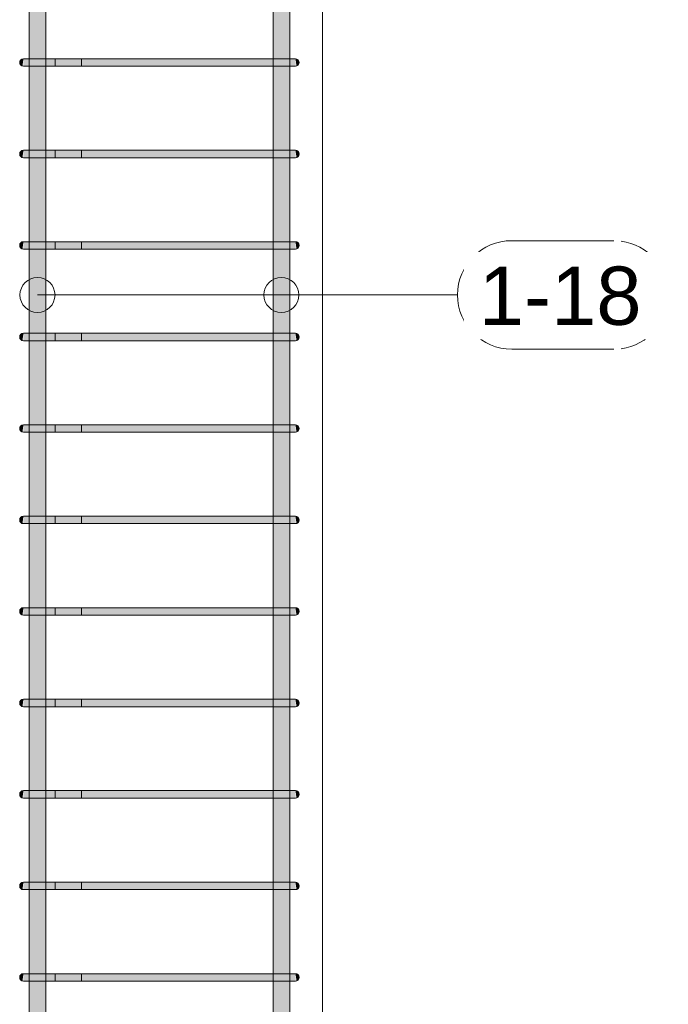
# Model space of a CAD drawing. Header units: millimetres. Extents: x 4307 to 42792, y 1610 to 10025.
# Tile 22 of 256: x 9565 to 10261, y 3411 to 4468. Entities that reach past the tile are written whole.
import ezdxf

# ---------------------------------------------------------------- set-up
doc = ezdxf.new("R2010")
doc.units = ezdxf.units.MM
for name, color, linetype, lineweight in [('S-COLS', 52, 'Continuous', 9), ('S-RBAR', 171, 'Continuous', 5), ('S-RBAR-IDEN', 171, 'Continuous', 5)]:
    doc.layers.add(name, color=color, linetype=linetype, lineweight=lineweight)
doc.styles.add('Arial_1', font='arial.ttf', dxfattribs={"height": 62.5})

# ---------------------------------------------------------------- blocks, each defined once
blk = doc.blocks.new('Popisek výztuže - _Typ_ množství_PRAVÝ-500031-V1')
at = {"layer": 'S-RBAR-IDEN'}
for p, q in [((6694.5, 8583.8), (6584.8, 8583.8)), ((6584.8, 8467.4), (6694.5, 8467.4))]:
    blk.add_line(p, q, dxfattribs=at)
for centre, start, end in [((6584.8, 8525.6), 90, 270), ((6694.5, 8525.6), 277.6434, 82.3566)]:
    blk.add_arc(centre, 58.2, start, end, dxfattribs=at)

msp = doc.modelspace()

# ---------------------------------------------------------------- hatches: boundary and pattern name
at = {"layer": 'S-RBAR'}
h = msp.add_hatch(color=7, dxfattribs=at)
h.paths.add_polyline_path([(9589.7, 2605), (9593.1, 2605), (9592.8, 2651), (9575.1, 2651), (9575.1, 2605)])
h.paths.add_polyline_path([(9589.7, 2659), (9593.1, 2659), (9592.8, 2749.2), (9575.1, 2749.2), (9575.1, 2659), (9589, 2659)])
h.paths.add_polyline_path([(9585.2, 2757.2), (9593.1, 2757.2), (9592.8, 2847.3), (9575.1, 2847.3), (9575.1, 2757.2), (9584.9, 2757.2)])
h.paths.add_polyline_path([(9593.1, 2855.3), (9592.8, 2945.5), (9575.1, 2945.5), (9575.1, 2855.3), (9592.8, 2855.3)])
h.paths.add_polyline_path([(9578.1, 2953.5), (9593.1, 2953.5), (9592.8, 3043.7), (9575.1, 3043.7), (9575.1, 2953.5)])
h.paths.add_polyline_path([(9593.1, 3051.7), (9592.8, 3141.8), (9575.1, 3141.8), (9575.1, 3051.7), (9592.8, 3051.7)])
h.paths.add_polyline_path([(9578.1, 3149.8), (9593.1, 3149.8), (9592.8, 3240), (9575.1, 3240), (9575.1, 3149.8)])
h.paths.add_polyline_path([(9593.1, 3248), (9592.8, 3338.2), (9575.1, 3338.2), (9575.1, 3248), (9592.8, 3248)])
h.paths.add_polyline_path([(9581.3, 3346.2), (9593.1, 3346.2), (9592.8, 3436.3), (9575.1, 3436.3), (9575.1, 3346.2), (9578.1, 3346.2)])
h.paths.add_polyline_path([(9589.7, 3444.3), (9593.1, 3444.3), (9592.8, 3534.5), (9575.1, 3534.5), (9575.1, 3444.3), (9589, 3444.3)])
h.paths.add_polyline_path([(9589, 3542.5), (9593.1, 3542.5), (9592.8, 3632.7), (9575.1, 3632.7), (9575.1, 3542.5), (9585.2, 3542.5)])
h.paths.add_polyline_path([(9589.7, 3640.7), (9593.1, 3640.7), (9592.8, 3730.8), (9575.1, 3730.8), (9575.1, 3640.7), (9589, 3640.7)])
h.paths.add_polyline_path([(9585.2, 3738.8), (9593.1, 3738.8), (9592.8, 3829), (9575.1, 3829), (9575.1, 3738.8), (9584.9, 3738.8)])
h.paths.add_polyline_path([(9581.3, 3837), (9593.1, 3837), (9592.8, 3927.2), (9575.1, 3927.2), (9575.1, 3837), (9578.1, 3837)])
h.paths.add_polyline_path([(9575.1, 3935.2), (9593.1, 3935.2), (9592.8, 4025.3), (9575.1, 4025.3), (9575.1, 3936.6)])
h.paths.add_polyline_path([(9575.1, 4033.3), (9593.1, 4033.3), (9592.8, 4123.5), (9575.1, 4123.5), (9575.1, 4042.9)])
h.paths.add_polyline_path([(9581.3, 4131.5), (9593.1, 4131.5), (9592.8, 4221.7), (9575.1, 4221.7), (9575.1, 4131.5), (9578.1, 4131.5)])
h.paths.add_polyline_path([(9584.9, 4229.7), (9593.1, 4229.7), (9592.8, 4319.8), (9575.1, 4319.8), (9575.1, 4229.7), (9581.3, 4229.7)])
h.paths.add_polyline_path([(9592.8, 4327.8), (9593.1, 4327.8), (9592.8, 4418), (9575.1, 4418), (9575.1, 4327.8), (9589.7, 4327.8)])
h.paths.add_polyline_path([(9578.1, 4426), (9593.1, 4426), (9592.8, 4516.2), (9575.1, 4516.2), (9575.1, 4426)])
h.paths.add_polyline_path([(9585.2, 4524.2), (9593.1, 4524.2), (9592.8, 4614.3), (9575.1, 4614.3), (9575.1, 4524.2), (9584.9, 4524.2)])
h.paths.add_polyline_path([(9578.1, 4622.3), (9593.1, 4622.3), (9592.8, 4712.5), (9575.1, 4712.5), (9575.1, 4622.3)])
h.paths.add_polyline_path([(9593.1, 4720.5), (9592.8, 4810.7), (9575.1, 4810.7), (9575.1, 4720.5), (9592.8, 4720.5)])
h.paths.add_polyline_path([(9578.1, 4818.7), (9593.1, 4818.7), (9592.8, 4908.8), (9575.1, 4908.8), (9575.1, 4818.7)])
h.paths.add_polyline_path([(9581.3, 4916.8), (9593.1, 4916.8), (9592.8, 5007), (9575.1, 5007), (9575.1, 4916.8), (9578.1, 4916.8)])
h.paths.add_polyline_path([(9585.2, 5015), (9593.1, 5015), (9592.8, 5105.2), (9575.1, 5105.2), (9575.1, 5015), (9584.9, 5015)])
h.paths.add_polyline_path([(9585.2, 5113.2), (9593.1, 5113.2), (9592.8, 5203.3), (9575.1, 5203.3), (9575.1, 5113.2), (9584.9, 5113.2)])
h.paths.add_polyline_path([(9585.2, 5211.3), (9593.1, 5211.3), (9592.8, 5301.5), (9575.1, 5301.5), (9575.1, 5211.3), (9584.9, 5211.3)])
h.paths.add_polyline_path([(9581.3, 5309.5), (9593.1, 5309.5), (9592.8, 5399.7), (9575.1, 5399.7), (9575.1, 5309.5), (9578.1, 5309.5)])
h.paths.add_polyline_path([(9593.1, 5407.7), (9592.8, 5497.8), (9575.1, 5497.8), (9575.1, 5407.7), (9592.8, 5407.7)])
h.paths.add_polyline_path([(9585.2, 5505.8), (9593.1, 5505.8), (9592.8, 5596), (9575.1, 5596), (9575.1, 5505.8), (9584.9, 5505.8)])
h.paths.add_polyline_path([(9585.2, 5604), (9593.1, 5604), (9592.8, 5610), (9575.1, 5610), (9575.1, 5604), (9584.9, 5604)])
h = msp.add_hatch(color=7, dxfattribs=at)
h.paths.add_polyline_path([(9848.7, 2605), (9854.9, 2605), (9854.9, 2651), (9836.9, 2651), (9836.9, 2605), (9844.8, 2605)])
h.paths.add_polyline_path([(9836.9, 2659), (9854.9, 2659), (9854.9, 2749.2), (9836.9, 2749.2), (9836.9, 2661.1)])
h.paths.add_polyline_path([(9851.9, 2757.2), (9854.9, 2757.2), (9854.9, 2847.3), (9836.9, 2847.3), (9836.9, 2757.2), (9848.7, 2757.2)])
h.paths.add_polyline_path([(9851.9, 2855.3), (9854.9, 2855.3), (9854.9, 2945.5), (9836.9, 2945.5), (9836.9, 2855.3), (9848.7, 2855.3)])
h.paths.add_polyline_path([(9851.9, 2953.5), (9854.9, 2953.5), (9854.9, 3043.7), (9836.9, 3043.7), (9836.9, 2953.5), (9848.7, 2953.5)])
h.paths.add_polyline_path([(9851.9, 3051.7), (9854.9, 3051.7), (9854.9, 3141.8), (9836.9, 3141.8), (9836.9, 3051.7), (9848.7, 3051.7)])
h.paths.add_polyline_path([(9851.9, 3149.8), (9854.9, 3149.8), (9854.9, 3240), (9836.9, 3240), (9836.9, 3149.8), (9848.7, 3149.8)])
h.paths.add_polyline_path([(9836.9, 3248), (9854.9, 3248), (9854.9, 3338.2), (9836.9, 3338.2), (9836.9, 3298.9)])
h.paths.add_polyline_path([(9851.9, 3346.2), (9854.9, 3346.2), (9854.9, 3436.3), (9836.9, 3436.3), (9836.9, 3346.2), (9848.7, 3346.2)])
h.paths.add_polyline_path([(9851.9, 3444.3), (9854.9, 3444.3), (9854.9, 3534.5), (9836.9, 3534.5), (9836.9, 3444.3), (9848.7, 3444.3)])
h.paths.add_polyline_path([(9851.9, 3542.5), (9854.9, 3542.5), (9854.9, 3632.7), (9836.9, 3632.7), (9836.9, 3542.5), (9848.7, 3542.5)])
h.paths.add_polyline_path([(9851.9, 3640.7), (9854.9, 3640.7), (9854.9, 3730.8), (9836.9, 3730.8), (9836.9, 3640.7), (9848.7, 3640.7)])
h.paths.add_polyline_path([(9851.9, 3738.8), (9854.9, 3738.8), (9854.9, 3829), (9836.9, 3829), (9836.9, 3738.8), (9848.7, 3738.8)])
h.paths.add_polyline_path([(9841, 3837), (9854.9, 3837), (9854.9, 3927.2), (9836.9, 3927.2), (9836.9, 3837)])
h.paths.add_polyline_path([(9851.9, 3935.2), (9854.9, 3935.2), (9854.9, 4025.3), (9836.9, 4025.3), (9836.9, 3935.2), (9848.7, 3935.2)])
h.paths.add_polyline_path([(9851.9, 4033.3), (9854.9, 4033.3), (9854.9, 4123.5), (9836.9, 4123.5), (9836.9, 4033.3), (9848.7, 4033.3)])
h.paths.add_polyline_path([(9848.7, 4131.5), (9854.9, 4131.5), (9854.9, 4221.7), (9836.9, 4221.7), (9836.9, 4131.5), (9844.8, 4131.5)])
h.paths.add_polyline_path([(9851.9, 4229.7), (9854.9, 4229.7), (9854.9, 4319.8), (9836.9, 4319.8), (9836.9, 4229.7), (9848.7, 4229.7)])
h.paths.add_polyline_path([(9851.9, 4327.8), (9854.9, 4327.8), (9854.9, 4418), (9836.9, 4418), (9836.9, 4327.8), (9848.7, 4327.8)])
h.paths.add_polyline_path([(9851.9, 4426), (9854.9, 4426), (9854.9, 4516.2), (9836.9, 4516.2), (9836.9, 4426), (9848.7, 4426)])
h.paths.add_polyline_path([(9836.9, 4524.2), (9854.9, 4524.2), (9854.9, 4614.3), (9836.9, 4614.3), (9836.9, 4574.4)])
h.paths.add_polyline_path([(9851.9, 4622.3), (9854.9, 4622.3), (9854.9, 4712.5), (9836.9, 4712.5), (9836.9, 4622.3), (9848.7, 4622.3)])
h.paths.add_polyline_path([(9851.9, 4720.5), (9854.9, 4720.5), (9854.9, 4810.7), (9836.9, 4810.7), (9836.9, 4720.5), (9848.7, 4720.5)])
h.paths.add_polyline_path([(9851.9, 4818.7), (9854.9, 4818.7), (9854.9, 4908.8), (9836.9, 4908.8), (9836.9, 4818.7), (9848.7, 4818.7)])
h.paths.add_polyline_path([(9851.9, 4916.8), (9854.9, 4916.8), (9854.9, 5007), (9836.9, 5007), (9836.9, 4916.8), (9848.7, 4916.8)])
h.paths.add_polyline_path([(9851.9, 5015), (9854.9, 5015), (9854.9, 5105.2), (9836.9, 5105.2), (9836.9, 5015), (9848.7, 5015)])
h.paths.add_polyline_path([(9836.9, 5113.2), (9854.9, 5113.2), (9854.9, 5203.3), (9836.9, 5203.3), (9836.9, 5159)])
h.paths.add_polyline_path([(9851.9, 5211.3), (9854.9, 5211.3), (9854.9, 5301.5), (9836.9, 5301.5), (9836.9, 5211.3), (9848.7, 5211.3)])
h.paths.add_polyline_path([(9851.9, 5309.5), (9854.9, 5309.5), (9854.9, 5399.7), (9836.9, 5399.7), (9836.9, 5309.5), (9848.7, 5309.5)])
h.paths.add_polyline_path([(9851.9, 5407.7), (9854.9, 5407.7), (9854.9, 5497.8), (9836.9, 5497.8), (9836.9, 5407.7), (9848.7, 5407.7)])
h.paths.add_polyline_path([(9851.9, 5505.8), (9854.9, 5505.8), (9854.9, 5596), (9836.9, 5596), (9836.9, 5505.8), (9848.7, 5505.8)])
h.paths.add_polyline_path([(9844.8, 5604), (9854.9, 5604), (9854.9, 5610), (9836.9, 5610), (9836.9, 5604), (9841, 5604)])
for points in [[(9568, 4418.1), (9569, 4426), (9567, 4425.5), (9565.5, 4424), (9565, 4422), (9565.5, 4420), (9567, 4418.5)], [(9568, 4418.1), (9569, 4426), (9567, 4425.5), (9565.5, 4424), (9565, 4422), (9565.5, 4420), (9567, 4418.5)], [(9574.9, 4418), (9589, 4418), (9589, 4426), (9569, 4426), (9569, 4418), (9572.7, 4418)], [(9825.3, 4418), (9841, 4418), (9841, 4426), (9589, 4426), (9589, 4418), (9746.7, 4418)], [(9859.5, 4418), (9861, 4418.1), (9861, 4426), (9841, 4426), (9841, 4418), (9857.3, 4418)], [(9862, 4418.1), (9863, 4418.5), (9864.5, 4420.2), (9865, 4422), (9864.5, 4424), (9863, 4425.5), (9861, 4426), (9861.7, 4421)], [(9568, 4320), (9569, 4327.8), (9567, 4327.3), (9565.5, 4325.8), (9565, 4323.8), (9565.5, 4321.8), (9567, 4320.4)], [(9568, 4320), (9569, 4327.8), (9567, 4327.3), (9565.5, 4325.8), (9565, 4323.8), (9565.5, 4321.8), (9567, 4320.4)], [(9585.2, 4319.8), (9589, 4319.8), (9589, 4327.8), (9569, 4327.8), (9569, 4319.8), (9584.9, 4319.8)], [(9825.3, 4319.8), (9841, 4319.8), (9841, 4327.8), (9589, 4327.8), (9589, 4319.8), (9746.7, 4319.8)], [(9859.5, 4319.8), (9861, 4320), (9861, 4327.8), (9841, 4327.8), (9841, 4319.8), (9857.3, 4319.8)], [(9862, 4320), (9863, 4320.4), (9864.5, 4321.8), (9865, 4323.8), (9864.5, 4325.8), (9863, 4327.3), (9861, 4327.8), (9861.7, 4322.8)], [(9568, 4221.8), (9569, 4229.7), (9567, 4229.1), (9565.5, 4227.7), (9565, 4225.7), (9565.5, 4223.7), (9567, 4222.2)], [(9568, 4221.8), (9569, 4229.7), (9567, 4229.1), (9565.5, 4227.7), (9565, 4225.7), (9565.5, 4223.7), (9567, 4222.2)], [(9574.9, 4221.7), (9589, 4221.7), (9589, 4229.7), (9569, 4229.7), (9569, 4221.7), (9572.7, 4221.7)], [(9825.3, 4221.7), (9841, 4221.7), (9841, 4229.7), (9589, 4229.7), (9589, 4221.7), (9746.7, 4221.7)], [(9859.5, 4221.7), (9861, 4221.8), (9861, 4229.7), (9841, 4229.7), (9841, 4221.7), (9857.3, 4221.7)], [(9862, 4221.8), (9863, 4222.2), (9864.5, 4223.9), (9865, 4225.7), (9864.5, 4227.7), (9863, 4229.1), (9861, 4229.7), (9861.7, 4224.6)], [(9568, 4123.6), (9569, 4131.5), (9567, 4131), (9565.5, 4129.5), (9565, 4127.5), (9565.5, 4125.5), (9567, 4124)], [(9568, 4123.6), (9569, 4131.5), (9567, 4131), (9565.5, 4129.5), (9565, 4127.5), (9565.5, 4125.5), (9567, 4124)], [(9585.2, 4123.5), (9589, 4123.5), (9589, 4131.5), (9569, 4131.5), (9569, 4123.5), (9584.9, 4123.5)], [(9825.3, 4123.5), (9841, 4123.5), (9841, 4131.5), (9589, 4131.5), (9589, 4123.5), (9746.7, 4123.5)], [(9859.5, 4123.5), (9861, 4123.6), (9861, 4131.5), (9841, 4131.5), (9841, 4123.5), (9857.3, 4123.5)], [(9862, 4123.6), (9863, 4124), (9864.5, 4125.5), (9865, 4127.5), (9864.5, 4129.5), (9863, 4131), (9861, 4131.5), (9861.7, 4126.5)], [(9568, 4025.5), (9569, 4033.3), (9567, 4032.8), (9565.5, 4031.3), (9565, 4029.3), (9565.5, 4027.3), (9567, 4025.9)], [(9568, 4025.5), (9569, 4033.3), (9567, 4032.8), (9565.5, 4031.3), (9565, 4029.3), (9565.5, 4027.3), (9567, 4025.9)], [(9569.8, 4025.3), (9589, 4025.3), (9589, 4033.3), (9569, 4033.3), (9569, 4025.3)], [(9825.3, 4025.3), (9841, 4025.3), (9841, 4033.3), (9589, 4033.3), (9589, 4025.3), (9746.7, 4025.3)], [(9857.3, 4025.3), (9861, 4025.5), (9861, 4033.3), (9841, 4033.3), (9841, 4025.3), (9855.1, 4025.3)], [(9862, 4025.5), (9863, 4025.9), (9864.5, 4027.5), (9865, 4029.3), (9864.5, 4031.3), (9863, 4032.8), (9861, 4033.3), (9861.7, 4028.3)], [(9568, 3927.3), (9569, 3935.2), (9567, 3934.6), (9565.5, 3933.2), (9565, 3931.2), (9565.5, 3929.2), (9567, 3927.7)], [(9568, 3927.3), (9569, 3935.2), (9567, 3934.6), (9565.5, 3933.2), (9565, 3931.2), (9565.5, 3929.2), (9567, 3927.7)], [(9574.9, 3927.2), (9589, 3927.2), (9589, 3935.2), (9569, 3935.2), (9569, 3927.2), (9572.7, 3927.2)], [(9825.3, 3927.2), (9841, 3927.2), (9841, 3935.2), (9589, 3935.2), (9589, 3927.2), (9746.7, 3927.2)], [(9859.5, 3927.2), (9861, 3927.3), (9861, 3935.2), (9841, 3935.2), (9841, 3927.2), (9857.3, 3927.2)], [(9862, 3927.3), (9863, 3927.7), (9864.5, 3929.4), (9865, 3931.2), (9864.5, 3933.2), (9863, 3934.6), (9861, 3935.2), (9861.7, 3930.1)], [(9568, 3829.1), (9569, 3837), (9567, 3836.5), (9565.5, 3835), (9565, 3833), (9565.5, 3831), (9567, 3829.5)], [(9568, 3829.1), (9569, 3837), (9567, 3836.5), (9565.5, 3835), (9565, 3833), (9565.5, 3831), (9567, 3829.5)], [(9585.2, 3829), (9589, 3829), (9589, 3837), (9569, 3837), (9569, 3829), (9584.9, 3829)], [(9746.7, 3829), (9841, 3829), (9841, 3837), (9589, 3837), (9589, 3829), (9589.7, 3829)], [(9841, 3829), (9861, 3829.1), (9861, 3837), (9841, 3837), (9841, 3830.3)], [(9862, 3829.1), (9863, 3829.5), (9864.5, 3831.2), (9865, 3833), (9864.5, 3835), (9863, 3836.5), (9861, 3837), (9861.9, 3830.3)], [(9568, 3731), (9569, 3738.8), (9567, 3738.3), (9565.5, 3736.8), (9565, 3734.8), (9565.5, 3732.8), (9567, 3731.4)], [(9568, 3731), (9569, 3738.8), (9567, 3738.3), (9565.5, 3736.8), (9565, 3734.8), (9565.5, 3732.8), (9567, 3731.4)], [(9585.2, 3730.8), (9589, 3730.8), (9589, 3738.8), (9569, 3738.8), (9569, 3730.8), (9584.9, 3730.8)], [(9825.3, 3730.8), (9841, 3730.8), (9841, 3738.8), (9589, 3738.8), (9589, 3730.8), (9746.7, 3730.8)], [(9859.5, 3730.8), (9861, 3731), (9861, 3738.8), (9841, 3738.8), (9841, 3730.8), (9857.3, 3730.8)], [(9862, 3731), (9863, 3731.4), (9864.5, 3733), (9865, 3734.8), (9864.5, 3736.8), (9863, 3738.3), (9861, 3738.8), (9861.7, 3733.8)], [(9568, 3632.8), (9569, 3640.7), (9567, 3640.1), (9565.5, 3638.7), (9565, 3636.7), (9565.5, 3634.7), (9567, 3633.2)], [(9568, 3632.8), (9569, 3640.7), (9567, 3640.1), (9565.5, 3638.7), (9565, 3636.7), (9565.5, 3634.7), (9567, 3633.2)], [(9574.9, 3632.7), (9589, 3632.7), (9589, 3640.7), (9569, 3640.7), (9569, 3632.7), (9572.7, 3632.7)], [(9825.3, 3632.7), (9841, 3632.7), (9841, 3640.7), (9589, 3640.7), (9589, 3632.7), (9746.7, 3632.7)], [(9859.5, 3632.7), (9861, 3632.8), (9861, 3640.7), (9841, 3640.7), (9841, 3632.7), (9857.3, 3632.7)], [(9862, 3632.8), (9863, 3633.2), (9864.5, 3634.7), (9865, 3636.7), (9864.5, 3638.7), (9863, 3640.1), (9861, 3640.7), (9861.7, 3635.6)], [(9568, 3534.6), (9569, 3542.5), (9567, 3542), (9565.5, 3540.5), (9565, 3538.5), (9565.5, 3536.5), (9567, 3535)], [(9568, 3534.6), (9569, 3542.5), (9567, 3542), (9565.5, 3540.5), (9565, 3538.5), (9565.5, 3536.5), (9567, 3535)], [(9574.9, 3534.5), (9589, 3534.5), (9589, 3542.5), (9569, 3542.5), (9569, 3534.5), (9572.7, 3534.5)], [(9825.3, 3534.5), (9841, 3534.5), (9841, 3542.5), (9589, 3542.5), (9589, 3534.5), (9746.7, 3534.5)], [(9859.5, 3534.5), (9861, 3534.6), (9861, 3542.5), (9841, 3542.5), (9841, 3534.5), (9857.3, 3534.5)], [(9862, 3534.6), (9863, 3535), (9864.5, 3536.7), (9865, 3538.5), (9864.5, 3540.5), (9863, 3542), (9861, 3542.5), (9861.7, 3537.5)], [(9568, 3436.5), (9569, 3444.3), (9567, 3443.8), (9565.5, 3442.3), (9565, 3440.3), (9565.5, 3438.3), (9567, 3436.9)], [(9568, 3436.5), (9569, 3444.3), (9567, 3443.8), (9565.5, 3442.3), (9565, 3440.3), (9565.5, 3438.3), (9567, 3436.9)], [(9585.2, 3436.3), (9589, 3436.3), (9589, 3444.3), (9569, 3444.3), (9569, 3436.3), (9584.9, 3436.3)], [(9825.3, 3436.3), (9841, 3436.3), (9841, 3444.3), (9589, 3444.3), (9589, 3436.3), (9746.7, 3436.3)], [(9859.5, 3436.3), (9861, 3436.5), (9861, 3444.3), (9841, 3444.3), (9841, 3436.3), (9857.3, 3436.3)], [(9862, 3436.5), (9863, 3436.9), (9864.5, 3438.3), (9865, 3440.3), (9864.5, 3442.3), (9863, 3443.8), (9861, 3444.3), (9861.7, 3439.3)]]:
    msp.add_hatch(color=7, dxfattribs=at).paths.add_polyline_path(points)

# ---------------------------------------------------------------- linework, layer by layer
at = {"layer": 'S-COLS'}
for p, q in [((9890, 5620), (9890, 2605)), ((9890, 2605), (9890, 5620))]:
    msp.add_line(p, q, dxfattribs=at)
at = {"layer": 'S-RBAR'}
for p, q in [((9575.1, 2605), (9575.1, 5610)), ((9575.1, 2605), (9575.1, 5610)), ((9593.1, 2605), (9593.1, 5610)), ((9593.1, 2605), (9593.1, 5610)), ((9836.9, 2605), (9836.9, 5610)), ((9836.9, 2605), (9836.9, 5610)), ((9854.9, 2605), (9854.9, 5610)), ((9854.9, 2605), (9854.9, 5610)), ((9574.9, 4426), (9569, 4426)), ((9589, 4426), (9569, 4426)), ((9589, 4426), (9569, 4426)), ((9603.1, 4426), (9569, 4426)), ((9574.9, 4418), (9569, 4418)), ((9589, 4418), (9569, 4418)), ((9603.1, 4418), (9569, 4418)), ((9603.1, 4426), (9574.9, 4426)), ((9603.1, 4418), (9574.9, 4418)), ((9589, 4418), (9574.9, 4418)), ((9589, 4426), (9841, 4426)), ((9841, 4426), (9589, 4426)), ((9589, 4418), (9841, 4418)), ((9841, 4418), (9589, 4418)), ((9603.1, 4426), (9603.1, 4418)), ((9603.1, 4426), (9631.4, 4426)), ((9603.1, 4418), (9631.4, 4418)), ((9631.4, 4418), (9631.4, 4426)), ((9861, 4426), (9841, 4426)), ((9861, 4426), (9841, 4426)), ((9861, 4418), (9841, 4418)), ((9861, 4418), (9841, 4418)), ((9574.9, 4327.8), (9569, 4327.8)), ((9589, 4327.8), (9569, 4327.8)), ((9589, 4327.8), (9569, 4327.8)), ((9603.1, 4327.8), (9569, 4327.8)), ((9603.1, 4327.8), (9574.9, 4327.8)), ((9589, 4327.8), (9841, 4327.8)), ((9841, 4327.8), (9589, 4327.8)), ((9603.1, 4327.8), (9603.1, 4319.8)), ((9603.1, 4327.8), (9631.4, 4327.8)), ((9631.4, 4319.8), (9631.4, 4327.8)), ((9861, 4327.8), (9841, 4327.8)), ((9861, 4327.8), (9841, 4327.8)), ((9574.9, 4319.8), (9569, 4319.8)), ((9589, 4319.8), (9569, 4319.8)), ((9603.1, 4319.8), (9569, 4319.8)), ((9603.1, 4319.8), (9574.9, 4319.8)), ((9589, 4319.8), (9574.9, 4319.8)), ((9589, 4319.8), (9841, 4319.8)), ((9841, 4319.8), (9589, 4319.8)), ((9603.1, 4319.8), (9631.4, 4319.8)), ((9861, 4319.8), (9841, 4319.8)), ((9861, 4319.8), (9841, 4319.8)), ((9574.9, 4229.7), (9569, 4229.7)), ((9589, 4229.7), (9569, 4229.7)), ((9589, 4229.7), (9569, 4229.7)), ((9603.1, 4229.7), (9569, 4229.7)), ((9603.1, 4229.7), (9574.9, 4229.7)), ((9589, 4229.7), (9841, 4229.7)), ((9841, 4229.7), (9589, 4229.7)), ((9603.1, 4229.7), (9603.1, 4221.7)), ((9603.1, 4229.7), (9631.4, 4229.7)), ((9631.4, 4221.7), (9631.4, 4229.7)), ((9861, 4229.7), (9841, 4229.7)), ((9861, 4229.7), (9841, 4229.7)), ((9574.9, 4221.7), (9569, 4221.7)), ((9589, 4221.7), (9569, 4221.7)), ((9603.1, 4221.7), (9569, 4221.7)), ((9603.1, 4221.7), (9574.9, 4221.7)), ((9589, 4221.7), (9574.9, 4221.7)), ((9589, 4221.7), (9841, 4221.7)), ((9841, 4221.7), (9589, 4221.7)), ((9603.1, 4221.7), (9631.4, 4221.7)), ((9861, 4221.7), (9841, 4221.7)), ((9861, 4221.7), (9841, 4221.7)), ((9574.9, 4131.5), (9569, 4131.5)), ((9589, 4131.5), (9569, 4131.5)), ((9589, 4131.5), (9569, 4131.5)), ((9603.1, 4131.5), (9569, 4131.5)), ((9603.1, 4131.5), (9574.9, 4131.5)), ((9589, 4131.5), (9841, 4131.5)), ((9841, 4131.5), (9589, 4131.5)), ((9603.1, 4131.5), (9603.1, 4123.5)), ((9603.1, 4131.5), (9631.4, 4131.5)), ((9631.4, 4123.5), (9631.4, 4131.5)), ((9861, 4131.5), (9841, 4131.5)), ((9861, 4131.5), (9841, 4131.5)), ((9574.9, 4123.5), (9569, 4123.5)), ((9589, 4123.5), (9569, 4123.5)), ((9603.1, 4123.5), (9569, 4123.5)), ((9603.1, 4123.5), (9574.9, 4123.5)), ((9589, 4123.5), (9574.9, 4123.5)), ((9589, 4123.5), (9841, 4123.5)), ((9841, 4123.5), (9589, 4123.5)), ((9603.1, 4123.5), (9631.4, 4123.5)), ((9861, 4123.5), (9841, 4123.5)), ((9861, 4123.5), (9841, 4123.5)), ((9574.9, 4033.3), (9569, 4033.3)), ((9589, 4033.3), (9569, 4033.3)), ((9589, 4033.3), (9569, 4033.3)), ((9603.1, 4033.3), (9569, 4033.3)), ((9574.9, 4025.3), (9569, 4025.3)), ((9589, 4025.3), (9569, 4025.3)), ((9603.1, 4025.3), (9569, 4025.3)), ((9603.1, 4033.3), (9574.9, 4033.3)), ((9603.1, 4025.3), (9574.9, 4025.3)), ((9589, 4025.3), (9574.9, 4025.3)), ((9589, 4033.3), (9841, 4033.3)), ((9841, 4033.3), (9589, 4033.3)), ((9589, 4025.3), (9841, 4025.3)), ((9841, 4025.3), (9589, 4025.3)), ((9603.1, 4033.3), (9603.1, 4025.3)), ((9603.1, 4033.3), (9631.4, 4033.3)), ((9603.1, 4025.3), (9631.4, 4025.3)), ((9631.4, 4025.3), (9631.4, 4033.3)), ((9861, 4033.3), (9841, 4033.3)), ((9861, 4033.3), (9841, 4033.3)), ((9861, 4025.3), (9841, 4025.3)), ((9861, 4025.3), (9841, 4025.3)), ((9574.9, 3935.2), (9569, 3935.2)), ((9589, 3935.2), (9569, 3935.2)), ((9589, 3935.2), (9569, 3935.2)), ((9603.1, 3935.2), (9569, 3935.2)), ((9603.1, 3935.2), (9574.9, 3935.2)), ((9589, 3935.2), (9841, 3935.2)), ((9841, 3935.2), (9589, 3935.2)), ((9603.1, 3935.2), (9603.1, 3927.2)), ((9603.1, 3935.2), (9631.4, 3935.2)), ((9631.4, 3927.2), (9631.4, 3935.2)), ((9861, 3935.2), (9841, 3935.2)), ((9861, 3935.2), (9841, 3935.2)), ((9574.9, 3927.2), (9569, 3927.2)), ((9589, 3927.2), (9569, 3927.2)), ((9603.1, 3927.2), (9569, 3927.2)), ((9603.1, 3927.2), (9574.9, 3927.2)), ((9589, 3927.2), (9574.9, 3927.2)), ((9589, 3927.2), (9841, 3927.2)), ((9841, 3927.2), (9589, 3927.2)), ((9603.1, 3927.2), (9631.4, 3927.2)), ((9861, 3927.2), (9841, 3927.2)), ((9861, 3927.2), (9841, 3927.2)), ((9574.9, 3837), (9569, 3837)), ((9589, 3837), (9569, 3837)), ((9589, 3837), (9569, 3837)), ((9603.1, 3837), (9569, 3837)), ((9603.1, 3837), (9574.9, 3837)), ((9589, 3837), (9841, 3837)), ((9841, 3837), (9589, 3837)), ((9603.1, 3837), (9603.1, 3829)), ((9603.1, 3837), (9631.4, 3837)), ((9631.4, 3829), (9631.4, 3837)), ((9861, 3837), (9841, 3837)), ((9861, 3837), (9841, 3837)), ((9574.9, 3829), (9569, 3829)), ((9589, 3829), (9569, 3829)), ((9603.1, 3829), (9569, 3829)), ((9603.1, 3829), (9574.9, 3829)), ((9589, 3829), (9574.9, 3829)), ((9589, 3829), (9841, 3829)), ((9841, 3829), (9589, 3829)), ((9603.1, 3829), (9631.4, 3829)), ((9861, 3829), (9841, 3829)), ((9861, 3829), (9841, 3829)), ((9574.9, 3738.8), (9569, 3738.8)), ((9589, 3738.8), (9569, 3738.8)), ((9589, 3738.8), (9569, 3738.8)), ((9603.1, 3738.8), (9569, 3738.8)), ((9574.9, 3730.8), (9569, 3730.8)), ((9589, 3730.8), (9569, 3730.8)), ((9603.1, 3730.8), (9569, 3730.8)), ((9603.1, 3738.8), (9574.9, 3738.8)), ((9603.1, 3730.8), (9574.9, 3730.8)), ((9589, 3730.8), (9574.9, 3730.8)), ((9589, 3738.8), (9841, 3738.8)), ((9841, 3738.8), (9589, 3738.8)), ((9589, 3730.8), (9841, 3730.8)), ((9841, 3730.8), (9589, 3730.8)), ((9603.1, 3738.8), (9603.1, 3730.8)), ((9603.1, 3738.8), (9631.4, 3738.8)), ((9603.1, 3730.8), (9631.4, 3730.8)), ((9631.4, 3730.8), (9631.4, 3738.8)), ((9861, 3738.8), (9841, 3738.8)), ((9861, 3738.8), (9841, 3738.8)), ((9861, 3730.8), (9841, 3730.8)), ((9861, 3730.8), (9841, 3730.8)), ((9574.9, 3640.7), (9569, 3640.7)), ((9589, 3640.7), (9569, 3640.7)), ((9589, 3640.7), (9569, 3640.7)), ((9603.1, 3640.7), (9569, 3640.7)), ((9603.1, 3640.7), (9574.9, 3640.7)), ((9589, 3640.7), (9841, 3640.7)), ((9841, 3640.7), (9589, 3640.7)), ((9603.1, 3640.7), (9603.1, 3632.7)), ((9603.1, 3640.7), (9631.4, 3640.7)), ((9631.4, 3632.7), (9631.4, 3640.7)), ((9861, 3640.7), (9841, 3640.7)), ((9861, 3640.7), (9841, 3640.7)), ((9574.9, 3632.7), (9569, 3632.7)), ((9589, 3632.7), (9569, 3632.7)), ((9603.1, 3632.7), (9569, 3632.7)), ((9603.1, 3632.7), (9574.9, 3632.7)), ((9589, 3632.7), (9574.9, 3632.7)), ((9589, 3632.7), (9841, 3632.7)), ((9841, 3632.7), (9589, 3632.7)), ((9603.1, 3632.7), (9631.4, 3632.7)), ((9861, 3632.7), (9841, 3632.7)), ((9861, 3632.7), (9841, 3632.7)), ((9574.9, 3542.5), (9569, 3542.5)), ((9589, 3542.5), (9569, 3542.5)), ((9589, 3542.5), (9569, 3542.5)), ((9603.1, 3542.5), (9569, 3542.5)), ((9603.1, 3542.5), (9574.9, 3542.5)), ((9589, 3542.5), (9841, 3542.5)), ((9841, 3542.5), (9589, 3542.5)), ((9603.1, 3542.5), (9603.1, 3534.5)), ((9603.1, 3542.5), (9631.4, 3542.5)), ((9631.4, 3534.5), (9631.4, 3542.5)), ((9861, 3542.5), (9841, 3542.5)), ((9861, 3542.5), (9841, 3542.5)), ((9574.9, 3534.5), (9569, 3534.5)), ((9589, 3534.5), (9569, 3534.5)), ((9603.1, 3534.5), (9569, 3534.5)), ((9603.1, 3534.5), (9574.9, 3534.5)), ((9589, 3534.5), (9574.9, 3534.5)), ((9589, 3534.5), (9841, 3534.5)), ((9841, 3534.5), (9589, 3534.5)), ((9603.1, 3534.5), (9631.4, 3534.5)), ((9861, 3534.5), (9841, 3534.5)), ((9861, 3534.5), (9841, 3534.5)), ((9574.9, 3444.3), (9569, 3444.3)), ((9589, 3444.3), (9569, 3444.3)), ((9589, 3444.3), (9569, 3444.3)), ((9603.1, 3444.3), (9569, 3444.3)), ((9603.1, 3444.3), (9574.9, 3444.3)), ((9589, 3444.3), (9841, 3444.3)), ((9841, 3444.3), (9589, 3444.3)), ((9603.1, 3444.3), (9603.1, 3436.3)), ((9603.1, 3444.3), (9631.4, 3444.3)), ((9631.4, 3436.3), (9631.4, 3444.3)), ((9861, 3444.3), (9841, 3444.3)), ((9861, 3444.3), (9841, 3444.3)), ((9574.9, 3436.3), (9569, 3436.3)), ((9589, 3436.3), (9569, 3436.3)), ((9603.1, 3436.3), (9569, 3436.3)), ((9603.1, 3436.3), (9574.9, 3436.3)), ((9589, 3436.3), (9574.9, 3436.3)), ((9589, 3436.3), (9841, 3436.3)), ((9841, 3436.3), (9589, 3436.3)), ((9603.1, 3436.3), (9631.4, 3436.3)), ((9861, 3436.3), (9841, 3436.3)), ((9861, 3436.3), (9841, 3436.3))]:
    msp.add_line(p, q, dxfattribs=at)
for centre, start, end in [((9569, 4422), 90, 270), ((9569, 4422), 90, 270), ((9569, 4422), 90, 270), ((9861, 4422), 270, 90), ((9861, 4422), 270, 90), ((9569, 4323.8), 90, 270), ((9569, 4323.8), 90, 270), ((9569, 4323.8), 90, 270), ((9861, 4323.8), 270, 90), ((9861, 4323.8), 270, 90), ((9569, 4225.7), 90, 270), ((9569, 4225.7), 90, 270), ((9569, 4225.7), 90, 270), ((9861, 4225.7), 270, 90), ((9861, 4225.7), 270, 90), ((9569, 4127.5), 90, 270), ((9569, 4127.5), 90, 270), ((9569, 4127.5), 90, 270), ((9861, 4127.5), 270, 90), ((9861, 4127.5), 270, 90), ((9569, 4029.3), 90, 270), ((9569, 4029.3), 90, 270), ((9569, 4029.3), 90, 270), ((9861, 4029.3), 270, 90), ((9861, 4029.3), 270, 90), ((9569, 3931.2), 90, 270), ((9569, 3931.2), 90, 270), ((9569, 3931.2), 90, 270), ((9861, 3931.2), 270, 90), ((9861, 3931.2), 270, 90), ((9569, 3833), 90, 270), ((9569, 3833), 90, 270), ((9569, 3833), 90, 270), ((9861, 3833), 270, 90), ((9861, 3833), 270, 90), ((9569, 3734.8), 90, 270), ((9569, 3734.8), 90, 270), ((9569, 3734.8), 90, 270), ((9861, 3734.8), 270, 90), ((9861, 3734.8), 270, 90), ((9569, 3636.7), 90, 270), ((9569, 3636.7), 90, 270), ((9569, 3636.7), 90, 270), ((9861, 3636.7), 270, 90), ((9861, 3636.7), 270, 90), ((9569, 3538.5), 90, 270), ((9569, 3538.5), 90, 270), ((9569, 3538.5), 90, 270), ((9861, 3538.5), 270, 90), ((9861, 3538.5), 270, 90), ((9569, 3440.3), 90, 270), ((9569, 3440.3), 90, 270), ((9569, 3440.3), 90, 270), ((9861, 3440.3), 270, 90), ((9861, 3440.3), 270, 90)]:
    msp.add_arc(centre, 4, start, end, dxfattribs=at)
at = {"layer": 'S-RBAR-IDEN'}
for p in [(9584.1, 4172.6), (9845.9, 4172.6)]:
    msp.add_line(p, (10035, 4172.6), dxfattribs=at)
for centre in [(9584.1, 4172.6), (9845.9, 4172.6)]:
    msp.add_circle(centre, 18.8, dxfattribs=at)

# ---------------------------------------------------------------- block references
msp.add_blockref('Popisek výztuže - _Typ_ množství_PRAVÝ-500031-V1', (3508.3, -4353), dxfattribs=at)

# ---------------------------------------------------------------- next in the draw order: texts
at = {"layer": 'S-RBAR-IDEN', "insert": (10057.6, 4203), "char_height": 62.5, "width": 210.443, "attachment_point": 1, "style": 'Arial_1', "bg_fill": 3, "box_fill_scale": 1.25, "bg_fill_color": 256, "bg_fill_true_color": 13158600, "bg_fill_transparency": 0}
msp.add_mtext('1-18', dxfattribs=at)

doc.saveas('drawing.dxf')
